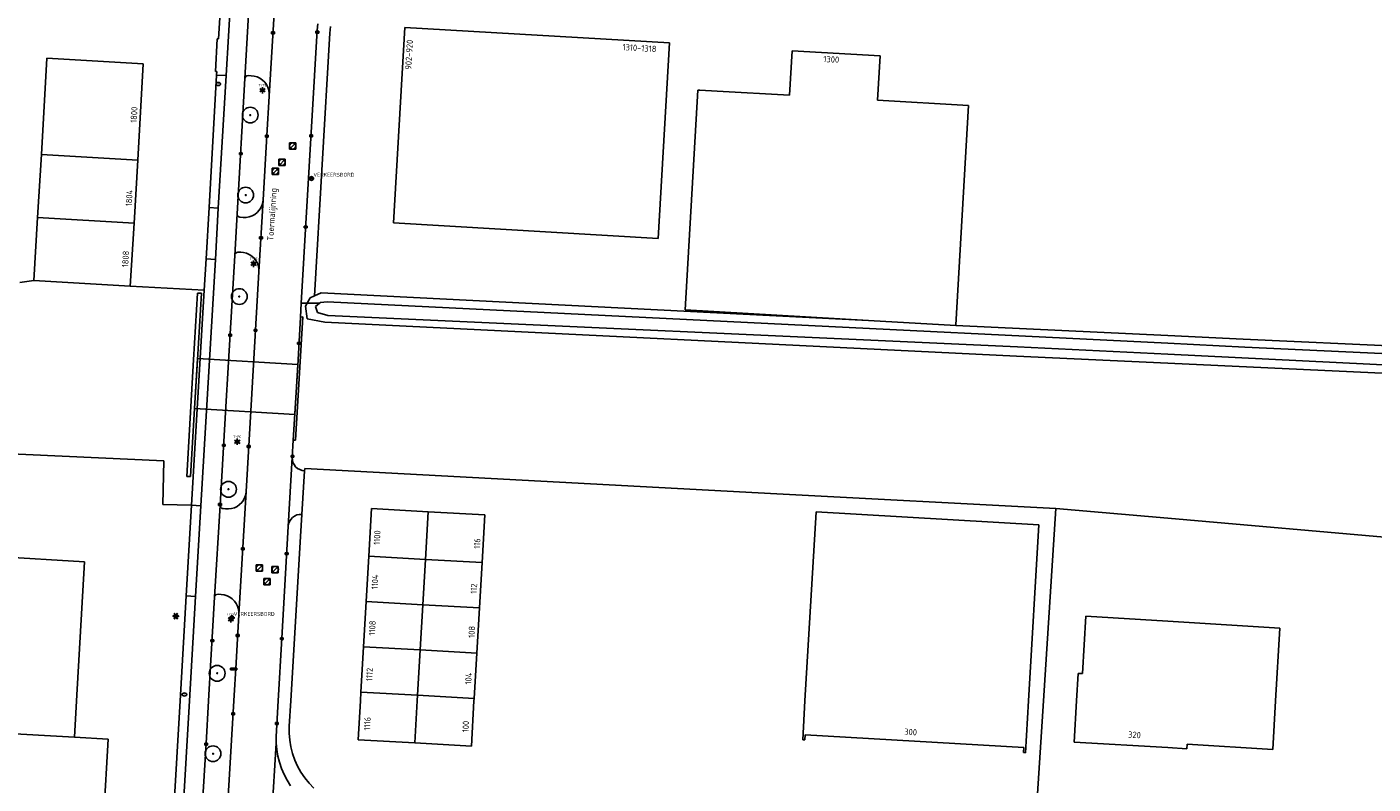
# Model space of a CAD drawing. Header units: metres. Extents: x 102000 to 105000, y 414600 to 420766.
# Tile 145 of 206: x 102819 to 103033, y 419987 to 420107. Entities that reach past the tile are written whole.
import ezdxf
from ezdxf.enums import TextEntityAlignment as Align

# ---------------------------------------------------------------- set-up
doc = ezdxf.new("R2010")
doc.units = ezdxf.units.M
doc.layers.get('0').update_dxf_attribs({"color": 8})
doc.styles.add('MtXpl_NLCS-ISO', font='NLCS-ISO.ttf')
doc.styles.add('NLCS-ISO', font='NLCS-ISO.ttf')

msp = doc.modelspace()

# ---------------------------------------------------------------- hatches: boundary and pattern name
at = {"ltscale": 0.1}
h = msp.add_hatch(color=256, dxfattribs=at)
edge = h.paths.add_edge_path()
edge.add_arc((102854.59, 420092.92), 0.075, 0, 360)
h = msp.add_hatch(color=256, dxfattribs=at)
edge = h.paths.add_edge_path()
edge.add_arc((102853.87, 420080.23), 0.075, 0, 360)
h = msp.add_hatch(color=256, dxfattribs=at)
edge = h.paths.add_edge_path()
edge.add_arc((102852.85, 420064.13), 0.075, 0, 360)
h = msp.add_hatch(color=256, dxfattribs=at)
edge = h.paths.add_edge_path()
edge.add_arc((102851.14, 420033.56), 0.075, 0, 360)
h = msp.add_hatch(color=256, dxfattribs=at)
edge = h.paths.add_edge_path()
edge.add_arc((102849.35, 420004.38), 0.075, 0, 360)
h = msp.add_hatch(color=256, dxfattribs=at)
edge = h.paths.add_edge_path()
edge.add_arc((102848.69, 419991.62), 0.075, 0, 360)

# ---------------------------------------------------------------- linework, layer by layer
for p, q in [((102857.59, 420095.91), (102858.82, 420116.81)), ((102849.57, 420105), (102850.13, 420114.53)), ((102850.75, 420099.18), (102851.7, 420115.32)), ((102853.75, 420098.72), (102854.65, 420114.61)), ((102865.3, 420107.41), (102865.21, 420106.39)), ((102867.3, 420106.98), (102867.19, 420105.9)), ((102849.09, 420099.83), (102849.37, 420105.01)), ((102849.37, 420105.01), (102849.57, 420105)), ((102857.96, 420105.82), (102858.41, 420106.12)), ((102858.41, 420105.82), (102857.96, 420106.12)), ((102858.41, 420106.12), (102857.96, 420106.12)), ((102857.96, 420106.12), (102857.96, 420105.82)), ((102857.96, 420105.82), (102858.41, 420105.82)), ((102858.41, 420105.82), (102858.41, 420106.12)), ((102865.21, 420106.39), (102862.68, 420063.1)), ((102867.19, 420105.9), (102864.76, 420064.23)), ((102865, 420105.91), (102865.45, 420106.21)), ((102865.45, 420105.91), (102865, 420106.21)), ((102865.45, 420106.21), (102865, 420106.21)), ((102865, 420106.21), (102865, 420105.91)), ((102865, 420105.91), (102865.45, 420105.91)), ((102865.45, 420105.91), (102865.45, 420106.21)), ((102879.09, 420106.83), (102877.27, 420075.84)), ((102921.05, 420104.37), (102879.09, 420106.83)), ((102919.24, 420073.36), (102921.05, 420104.37)), ((102940.47, 420103.12), (102940.05, 420096.09)), ((102954.42, 420102.3), (102940.47, 420103.12)), ((102822.37, 420101.94), (102821.48, 420086.67)), ((102837.64, 420101.05), (102822.37, 420101.94)), ((102836.75, 420085.78), (102837.64, 420101.05)), ((102954, 420095.27), (102954.42, 420102.3)), ((102848.06, 420078.25), (102849.24, 420099.26)), ((102849.28, 420099.81), (102849.09, 420099.83)), ((102849.24, 420099.26), (102849.28, 420099.81)), ((102850.75, 420099.18), (102849.24, 420099.26)), ((102849.52, 420078.17), (102850.75, 420099.18)), ((102852.5, 420077.27), (102853.75, 420098.72)), ((102853.75, 420098.72), (102853.78, 420098.88)), ((102853.78, 420098.88), (102853.89, 420099.05)), ((102853.89, 420099.05), (102854.06, 420099.16)), ((102854.06, 420099.16), (102854.25, 420099.2)), ((102854.25, 420099.2), (102855.23, 420099.09)), ((102855.23, 420099.09), (102855.69, 420098.96)), ((102855.69, 420098.96), (102856.13, 420098.76)), ((102856.13, 420098.76), (102856.53, 420098.48)), ((102856.53, 420098.48), (102856.88, 420098.15)), ((102856.3, 420096.97), (102856.76, 420096.97)), ((102856.3, 420096.77), (102856.76, 420096.77)), ((102856.88, 420098.15), (102857.16, 420097.76)), ((102857.16, 420097.76), (102857.38, 420097.33)), ((102857.38, 420097.33), (102857.53, 420096.87)), ((102857.53, 420096.87), (102857.6, 420096.39)), ((102857.6, 420096.39), (102857.59, 420095.91)), ((102925.52, 420096.89), (102923.52, 420062.01)), ((102925.84, 420096.87), (102925.52, 420096.89)), ((102928.57, 420096.72), (102925.84, 420096.87)), ((102940.05, 420096.09), (102928.57, 420096.72)), ((102857.22, 420089.69), (102857.59, 420095.91)), ((102968.45, 420094.45), (102954, 420095.27)), ((102966.43, 420059.64), (102968.45, 420094.45)), ((102864.03, 420089.48), (102864.48, 420089.78)), ((102864.48, 420089.48), (102864.03, 420089.78)), ((102864.48, 420089.78), (102864.03, 420089.78)), ((102864.03, 420089.78), (102864.03, 420089.48)), ((102864.48, 420089.48), (102864.48, 420089.78)), ((102856.62, 420079.49), (102857.22, 420089.69)), ((102856.99, 420089.44), (102857.44, 420089.74)), ((102857.44, 420089.44), (102856.99, 420089.74)), ((102857.44, 420089.74), (102856.99, 420089.74)), ((102856.99, 420089.74), (102856.99, 420089.44)), ((102856.99, 420089.44), (102857.44, 420089.44)), ((102857.44, 420089.44), (102857.44, 420089.74)), ((102861.8, 420088.51), (102860.8, 420088.51)), ((102860.8, 420088.51), (102860.8, 420087.51)), ((102860.95, 420087.66), (102861.65, 420088.36)), ((102861.8, 420087.51), (102861.8, 420088.51)), ((102864.03, 420089.48), (102864.48, 420089.48)), ((102820.89, 420076.68), (102821.48, 420086.67)), ((102821.48, 420086.67), (102836.75, 420085.78)), ((102836.75, 420085.78), (102836.17, 420075.79)), ((102852.87, 420086.65), (102853.32, 420086.95)), ((102853.32, 420086.65), (102852.87, 420086.95)), ((102853.32, 420086.95), (102852.87, 420086.95)), ((102852.87, 420086.95), (102852.87, 420086.65)), ((102852.87, 420086.65), (102853.32, 420086.65)), ((102853.32, 420086.65), (102853.32, 420086.95)), ((102860.11, 420085.91), (102859.11, 420085.91)), ((102859.11, 420085.91), (102859.11, 420084.91)), ((102859.26, 420085.05), (102859.96, 420085.76)), ((102860.11, 420084.91), (102860.11, 420085.91)), ((102860.8, 420087.51), (102861.8, 420087.51)), ((102859.05, 420084.5), (102858.05, 420084.5)), ((102858.05, 420084.5), (102858.05, 420083.5)), ((102858.05, 420083.5), (102859.05, 420083.5)), ((102858.2, 420083.64), (102858.91, 420084.35)), ((102859.05, 420083.5), (102859.05, 420084.5)), ((102859.11, 420084.91), (102860.11, 420084.91)), ((102863.84, 420082.86), (102864.74, 420082.86)), ((102855.95, 420068.07), (102856.62, 420079.49)), ((102856.59, 420079.15), (102856.47, 420078.68)), ((102856.62, 420079.49), (102856.59, 420079.15)), ((102847.58, 420070.1), (102848.06, 420078.25)), ((102849.52, 420078.17), (102848.06, 420078.25)), ((102849.06, 420070), (102849.52, 420078.17)), ((102852.12, 420070.67), (102852.5, 420077.27)), ((102852.53, 420077.07), (102852.5, 420077.27)), ((102852.64, 420076.9), (102852.53, 420077.07)), ((102855.29, 420077.16), (102854.87, 420076.93)), ((102855.68, 420077.46), (102855.29, 420077.16)), ((102856.01, 420077.82), (102855.68, 420077.46)), ((102856.27, 420078.23), (102856.01, 420077.82)), ((102856.47, 420078.68), (102856.27, 420078.23)), ((102820.89, 420076.68), (102820.31, 420066.69)), ((102836.17, 420075.79), (102820.89, 420076.68)), ((102835.58, 420065.8), (102836.17, 420075.79)), ((102852.8, 420076.78), (102852.64, 420076.9)), ((102852.96, 420076.73), (102852.8, 420076.78)), ((102853.44, 420076.68), (102852.96, 420076.73)), ((102853.92, 420076.69), (102853.44, 420076.68)), ((102854.4, 420076.77), (102853.92, 420076.69)), ((102854.87, 420076.93), (102854.4, 420076.77)), ((102863.15, 420075.02), (102863.6, 420075.32)), ((102863.6, 420075.02), (102863.15, 420075.32)), ((102863.6, 420075.32), (102863.15, 420075.32)), ((102863.15, 420075.32), (102863.15, 420075.02)), ((102863.15, 420075.02), (102863.6, 420075.02)), ((102863.6, 420075.02), (102863.6, 420075.32)), ((102877.27, 420075.84), (102919.24, 420073.36)), ((102856.06, 420073.29), (102856.51, 420073.59)), ((102856.51, 420073.29), (102856.06, 420073.59)), ((102856.51, 420073.59), (102856.06, 420073.59)), ((102856.06, 420073.59), (102856.06, 420073.29)), ((102856.06, 420073.29), (102856.51, 420073.29)), ((102856.51, 420073.29), (102856.51, 420073.59)), ((102851.12, 420053.8), (102852.12, 420070.67)), ((102852.12, 420070.67), (102852.17, 420070.87)), ((102852.17, 420070.87), (102852.28, 420071.03)), ((102852.28, 420071.03), (102852.45, 420071.13)), ((102852.45, 420071.13), (102852.64, 420071.15)), ((102852.64, 420071.15), (102853.07, 420071.15)), ((102853.07, 420071.15), (102853.54, 420071.12)), ((102853.54, 420071.12), (102854, 420071)), ((102854, 420071), (102854.44, 420070.81)), ((102854.44, 420070.81), (102854.85, 420070.55)), ((102846.77, 420030.95), (102849.06, 420070)), ((102847.29, 420065.17), (102847.58, 420070.1)), ((102847.58, 420070.1), (102849.06, 420070)), ((102854.85, 420070.55), (102855.2, 420070.23)), ((102854.89, 420069.43), (102855.35, 420069.43)), ((102854.89, 420069.23), (102855.35, 420069.23)), ((102855.2, 420070.23), (102855.49, 420069.85)), ((102855.49, 420069.85), (102855.72, 420069.43)), ((102855.72, 420069.43), (102855.88, 420068.97)), ((102855.88, 420068.97), (102855.95, 420068.5)), ((102855.95, 420068.5), (102855.95, 420068.07)), ((102820.31, 420066.69), (102818.08, 420066.38)), ((102835.58, 420065.8), (102820.31, 420066.69)), ((102855.42, 420058.87), (102855.95, 420068.07)), ((102847.29, 420065.17), (102835.58, 420065.8)), ((102845.3, 420031.04), (102847.29, 420065.17)), ((102846.21, 420064.66), (102845.61, 420054.09)), ((102846.85, 420064.68), (102846.21, 420064.66)), ((102846.22, 420054.1), (102846.85, 420064.68)), ((102864.11, 420063.95), (102864.76, 420064.23)), ((102864.76, 420064.23), (102865.85, 420064.7)), ((102865.85, 420064.7), (102952.59, 420060.34)), ((102862.68, 420063.1), (102862.55, 420060.88)), ((102862.68, 420063.1), (102863.33, 420063.09)), ((102863.33, 420063.09), (102863.62, 420063.09)), ((102863.35, 420062.6), (102863.62, 420063.09)), ((102863.6, 420060.6), (102863.35, 420062.6)), ((102863.62, 420063.09), (102864.11, 420063.95)), ((102863.62, 420063.09), (102865.59, 420063.07)), ((102865.59, 420063.07), (102864.92, 420062.53)), ((102864.92, 420062.53), (102865.24, 420061.59)), ((102865.72, 420063.17), (102865.59, 420063.07)), ((102866.8, 420063.3), (102865.72, 420063.17)), ((103000, 420056.73), (102866.8, 420063.3)), ((102861.76, 420041.35), (102862.93, 420060.91)), ((102861.76, 420041.35), (102862.93, 420060.91)), ((102862.55, 420060.88), (102862.11, 420053.14)), ((102862.93, 420060.91), (102862.55, 420060.88)), ((102866.42, 420060.07), (102863.6, 420060.6)), ((102865.24, 420061.59), (102866.91, 420061.13)), ((102976.02, 420054.7), (102866.42, 420060.07)), ((102866.91, 420061.13), (102976.2, 420056.17)), ((102923.52, 420062.01), (102952.59, 420060.34)), ((102952.59, 420060.34), (102966.43, 420059.54)), ((102851.18, 420057.86), (102851.63, 420058.16)), ((102851.63, 420057.86), (102851.18, 420058.16)), ((102851.63, 420058.16), (102851.18, 420058.16)), ((102851.18, 420058.16), (102851.18, 420057.86)), ((102851.18, 420057.86), (102851.63, 420057.86)), ((102851.63, 420057.86), (102851.63, 420058.16)), ((102854.35, 420040.45), (102855.42, 420058.87)), ((102855.2, 420058.62), (102855.65, 420058.92)), ((102855.65, 420058.62), (102855.2, 420058.92)), ((102855.65, 420058.92), (102855.2, 420058.92)), ((102855.2, 420058.92), (102855.2, 420058.62)), ((102855.2, 420058.62), (102855.65, 420058.62)), ((102855.65, 420058.62), (102855.65, 420058.92)), ((102966.43, 420059.54), (102966.43, 420059.64)), ((102966.43, 420059.54), (103000, 420057.93)), ((103000, 420057.93), (103011.97, 420057.36)), ((102862.09, 420056.57), (102862.54, 420056.87)), ((102862.54, 420056.57), (102862.09, 420056.87)), ((102862.54, 420056.87), (102862.09, 420056.87)), ((102862.09, 420056.87), (102862.09, 420056.57)), ((102862.09, 420056.57), (102862.54, 420056.57)), ((102862.54, 420056.57), (102862.54, 420056.87)), ((102976.2, 420056.17), (103000, 420055)), ((103012.22, 420056.13), (103000, 420056.73)), ((103011.97, 420057.36), (103085.96, 420054.05)), ((103085.1, 420052.64), (103012.22, 420056.13)), ((102845.61, 420054.09), (102844.56, 420035.57)), ((102846.24, 420054.3), (102845.77, 420046.37)), ((102845.77, 420046.37), (102846.22, 420054.1)), ((102862.13, 420053.37), (102846.24, 420054.3)), ((102850.66, 420045.74), (102851.12, 420053.8)), ((103000, 420053.58), (102976.02, 420054.7)), ((103000, 420055), (103085.46, 420050.79)), ((103086.36, 420049.55), (103000, 420053.58)), ((102862.11, 420053.14), (102861.41, 420041.38)), ((102861.65, 420045.43), (102862.13, 420053.37)), ((102845.13, 420035.57), (102845.77, 420046.37)), ((102845.77, 420046.37), (102861.65, 420045.43)), ((102849.83, 420031.03), (102850.66, 420045.74)), ((102852.3, 420041.2), (102852.77, 420041.2)), ((102852.3, 420041), (102852.77, 420041)), ((102861.41, 420041.38), (102861.24, 420038.62)), ((102861.41, 420041.38), (102861.76, 420041.35)), ((102792.03, 420040.33), (102840.91, 420038.09)), ((102850.18, 420040.38), (102850.63, 420040.68)), ((102850.63, 420040.38), (102850.18, 420040.68)), ((102850.63, 420040.68), (102850.18, 420040.68)), ((102850.18, 420040.68), (102850.18, 420040.38)), ((102850.18, 420040.38), (102850.63, 420040.38)), ((102850.63, 420040.38), (102850.63, 420040.68)), ((102853.93, 420033.23), (102854.35, 420040.45)), ((102854.12, 420040.2), (102854.57, 420040.5)), ((102854.57, 420040.2), (102854.12, 420040.5)), ((102854.57, 420040.5), (102854.12, 420040.5)), ((102854.12, 420040.5), (102854.12, 420040.2)), ((102854.12, 420040.2), (102854.57, 420040.2)), ((102854.57, 420040.2), (102854.57, 420040.5)), ((102861.24, 420038.62), (102860.6, 420027.67)), ((102861.05, 420038.64), (102861.5, 420038.94)), ((102861.5, 420038.64), (102861.05, 420038.94)), ((102861.5, 420038.94), (102861.05, 420038.94)), ((102861.05, 420038.94), (102861.05, 420038.64)), ((102861.05, 420038.64), (102861.5, 420038.64)), ((102861.26, 420038.22), (102861.24, 420038.62)), ((102861.5, 420038.64), (102861.5, 420038.94)), ((102840.91, 420038.09), (102840.71, 420031.14)), ((102861.36, 420037.83), (102861.26, 420038.22)), ((102861.54, 420037.47), (102861.36, 420037.83)), ((102861.78, 420037.15), (102861.54, 420037.47)), ((102862.08, 420036.88), (102861.78, 420037.15)), ((102862.43, 420036.68), (102862.08, 420036.88)), ((102862.81, 420036.55), (102862.43, 420036.68)), ((102863.21, 420036.5), (102862.76, 420029.59)), ((102863.21, 420036.5), (102862.81, 420036.55)), ((102863.23, 420036.86), (102863.21, 420036.5)), ((102938.06, 420032.84), (102863.23, 420036.86)), ((102844.56, 420035.57), (102845.13, 420035.57)), ((102852.8, 420013.72), (102853.93, 420033.23)), ((102853.74, 420032.3), (102853.53, 420031.86)), ((102853.88, 420032.76), (102853.74, 420032.3)), ((102853.93, 420033.23), (102853.88, 420032.76)), ((102982.28, 420030.54), (102938.06, 420032.84)), ((102840.71, 420031.14), (102845.3, 420031.04)), ((102844.44, 420016.65), (102845.3, 420031.04)), ((102846.77, 420030.95), (102845.3, 420031.04)), ((102845.93, 420016.54), (102846.77, 420030.95)), ((102848.94, 420016.45), (102849.83, 420031.03)), ((102849.58, 420031), (102850.03, 420031.3)), ((102850.03, 420031), (102849.58, 420031.3)), ((102850.03, 420031.3), (102849.58, 420031.3)), ((102849.58, 420031.3), (102849.58, 420031)), ((102849.58, 420031), (102850.03, 420031)), ((102849.85, 420030.83), (102849.83, 420031.03)), ((102849.95, 420030.66), (102849.85, 420030.83)), ((102850.1, 420030.54), (102849.95, 420030.66)), ((102850.03, 420031), (102850.03, 420031.3)), ((102850.29, 420030.5), (102850.1, 420030.54)), ((102850.67, 420030.46), (102850.29, 420030.5)), ((102851.15, 420030.44), (102850.67, 420030.46)), ((102851.63, 420030.5), (102851.15, 420030.44)), ((102852.09, 420030.64), (102851.63, 420030.5)), ((102852.52, 420030.85), (102852.09, 420030.64)), ((102852.91, 420031.13), (102852.52, 420030.85)), ((102853.25, 420031.47), (102852.91, 420031.13)), ((102853.53, 420031.86), (102853.25, 420031.47)), ((102873.82, 420030.53), (102873.38, 420022.97)), ((102882.78, 420030.01), (102873.82, 420030.53)), ((102980.3, 420000), (102982.28, 420030.54)), ((102982.28, 420030.54), (103000, 420028.98)), ((102860.6, 420027.67), (102860.66, 420028.07)), ((102860.66, 420028.07), (102860.8, 420028.45)), ((102860.8, 420028.45), (102861.01, 420028.79)), ((102861.01, 420028.79), (102861.28, 420029.09)), ((102861.28, 420029.09), (102861.6, 420029.32)), ((102861.6, 420029.32), (102861.97, 420029.49)), ((102861.97, 420029.49), (102862.36, 420029.58)), ((102862.36, 420029.58), (102862.74, 420029.59)), ((102862.74, 420029.59), (102862.54, 420026.1)), ((102862.76, 420029.59), (102862.74, 420029.59)), ((102882.78, 420030.01), (102882.35, 420022.45)), ((102891.75, 420029.5), (102882.78, 420030.01)), ((102891.32, 420021.94), (102891.75, 420029.5)), ((102944.26, 420029.97), (102942.51, 420000)), ((102979.59, 420027.9), (102944.26, 420029.97)), ((102977.96, 420000), (102979.59, 420027.9)), ((103000, 420028.98), (103081.58, 420021.83)), ((102860.6, 420027.67), (102859.6, 420009.97)), ((102862.54, 420026.1), (102861.02, 420000)), ((102853.18, 420023.96), (102853.63, 420024.26)), ((102853.63, 420023.96), (102853.18, 420024.26)), ((102853.63, 420024.26), (102853.18, 420024.26)), ((102853.18, 420024.26), (102853.18, 420023.96)), ((102853.18, 420023.96), (102853.63, 420023.96)), ((102853.63, 420023.96), (102853.63, 420024.26)), ((102802.24, 420023.61), (102828.31, 420022.08)), ((102828.31, 420022.08), (102827.04, 420000)), ((102856.55, 420021.56), (102855.55, 420021.56)), ((102855.55, 420021.56), (102855.55, 420020.56)), ((102856.55, 420020.56), (102856.55, 420021.56)), ((102860.14, 420023.2), (102860.59, 420023.49)), ((102860.59, 420023.2), (102860.14, 420023.49)), ((102860.59, 420023.49), (102860.14, 420023.49)), ((102860.14, 420023.49), (102860.14, 420023.2)), ((102860.14, 420023.2), (102860.59, 420023.2)), ((102860.59, 420023.2), (102860.59, 420023.49)), ((102873.38, 420022.97), (102872.96, 420015.78)), ((102873.38, 420022.97), (102882.35, 420022.45)), ((102882.35, 420022.45), (102881.93, 420015.26)), ((102891.32, 420021.94), (102882.35, 420022.45)), ((102890.9, 420014.75), (102891.32, 420021.94)), ((102855.55, 420020.56), (102856.55, 420020.56)), ((102855.7, 420020.7), (102856.4, 420021.41)), ((102857.75, 420019.4), (102856.75, 420019.4)), ((102856.75, 420019.4), (102856.75, 420018.4)), ((102857.75, 420018.4), (102857.75, 420019.4)), ((102859.03, 420021.33), (102858.03, 420021.33)), ((102858.03, 420021.33), (102858.03, 420020.33)), ((102858.03, 420020.33), (102859.03, 420020.33)), ((102858.18, 420020.48), (102858.89, 420021.19)), ((102859.03, 420020.33), (102859.03, 420021.33)), ((102856.75, 420018.4), (102857.75, 420018.4)), ((102856.89, 420018.55), (102857.6, 420019.26)), ((102843.47, 420000), (102844.44, 420016.65)), ((102844.44, 420016.65), (102845.93, 420016.54)), ((102844.96, 420000), (102845.93, 420016.54)), ((102848.36, 420006.46), (102848.94, 420016.45)), ((102848.94, 420016.45), (102848.99, 420016.64)), ((102848.99, 420016.64), (102849.1, 420016.8)), ((102849.1, 420016.8), (102849.27, 420016.9)), ((102849.27, 420016.9), (102849.48, 420016.91)), ((102849.48, 420016.91), (102849.98, 420016.88)), ((102849.98, 420016.88), (102850.44, 420016.82)), ((102850.44, 420016.82), (102850.91, 420016.68)), ((102850.91, 420016.68), (102851.34, 420016.47)), ((102851.34, 420016.47), (102851.74, 420016.18)), ((102851.74, 420016.18), (102852.09, 420015.84)), ((102852.09, 420015.84), (102852.38, 420015.45)), ((102852.38, 420015.45), (102852.59, 420015.01)), ((102872.96, 420015.78), (102872.54, 420008.59)), ((102872.96, 420015.78), (102881.93, 420015.26)), ((102881.93, 420015.26), (102881.51, 420008.08)), ((102890.9, 420014.75), (102881.93, 420015.26)), ((102842.33, 420013.42), (102842.41, 420013.5)), ((102842.34, 420013.4), (102842.44, 420013.5)), ((102842.34, 420013.46), (102842.37, 420013.5)), ((102842.36, 420013.38), (102842.47, 420013.49)), ((102842.38, 420013.37), (102842.5, 420013.49)), ((102842.4, 420013.51), (102842.61, 420013.47)), ((102842.61, 420013.4), (102842.4, 420013.37)), ((102842.42, 420013.37), (102842.53, 420013.48)), ((102842.46, 420013.38), (102842.56, 420013.48)), ((102842.51, 420013.39), (102842.59, 420013.47)), ((102842.53, 420013.76), (102842.61, 420013.85)), ((102842.53, 420013.8), (102842.58, 420013.84)), ((102842.53, 420013.09), (102842.92, 420013.49)), ((102842.54, 420013.74), (102842.64, 420013.84)), ((102842.67, 420013.58), (102842.54, 420013.74)), ((102842.54, 420013.13), (102842.67, 420013.29)), ((102842.54, 420013.06), (102842.73, 420013.26)), ((102842.55, 420013.39), (102842.63, 420013.47)), ((102842.55, 420013.04), (102842.71, 420013.2)), ((102842.56, 420013.72), (102842.66, 420013.82)), ((102842.56, 420013.16), (102842.91, 420013.51)), ((102842.57, 420013.7), (102842.67, 420013.79)), ((102842.57, 420013.03), (102842.69, 420013.14)), ((102842.59, 420013.68), (102842.67, 420013.77)), ((102842.59, 420013.4), (102842.77, 420013.58)), ((102842.61, 420013.66), (102842.68, 420013.74)), ((102842.61, 420013.03), (102842.67, 420013.09)), ((102842.62, 420013.64), (102842.69, 420013.72)), ((102842.63, 420013.4), (102842.8, 420013.57)), ((102842.64, 420013.62), (102842.7, 420013.69)), ((102842.65, 420013.61), (102842.71, 420013.66)), ((102842.66, 420013.81), (102842.73, 420013.62)), ((102842.66, 420013.39), (102843.06, 420013.8)), ((102842.73, 420013.26), (102842.66, 420013.06)), ((102842.67, 420013.38), (102843.06, 420013.76)), ((102842.67, 420013.59), (102842.72, 420013.64)), ((102842.68, 420013.56), (102842.73, 420013.61)), ((102842.69, 420013.35), (102842.93, 420013.6)), ((102842.69, 420013.53), (102842.75, 420013.59)), ((102842.69, 420013.32), (102842.9, 420013.53)), ((102842.77, 420013.3), (102842.95, 420013.47)), ((102842.81, 420013.3), (102842.98, 420013.47)), ((102842.84, 420013.29), (102842.91, 420013.36)), ((102842.85, 420013.27), (102842.9, 420013.32)), ((102842.86, 420013.62), (102842.93, 420013.81)), ((102842.86, 420013.25), (102842.91, 420013.3)), ((102842.93, 420013.06), (102842.86, 420013.26)), ((102842.87, 420013.64), (102843.05, 420013.82)), ((102842.87, 420013.22), (102842.93, 420013.28)), ((102842.88, 420013.2), (102842.94, 420013.26)), ((102842.89, 420013.7), (102843.03, 420013.84)), ((102842.89, 420013.17), (102842.96, 420013.24)), ((102842.9, 420013.15), (102842.98, 420013.22)), ((102842.91, 420013.76), (102843, 420013.85)), ((102842.91, 420013.12), (102842.99, 420013.2)), ((102843.05, 420013.74), (102842.92, 420013.58)), ((102842.92, 420013.29), (102843.05, 420013.13)), ((102842.92, 420013.09), (102843.01, 420013.18)), ((102842.93, 420013.81), (102842.96, 420013.84)), ((102842.93, 420013.07), (102843.03, 420013.16)), ((102842.94, 420013.4), (102843.02, 420013.48)), ((102842.94, 420013.05), (102843.04, 420013.14)), ((102842.97, 420013.03), (102843.06, 420013.12)), ((102842.98, 420013.47), (102843.19, 420013.51)), ((102842.98, 420013.4), (102843.06, 420013.49)), ((102843.19, 420013.37), (102842.98, 420013.4)), ((102843, 420013.03), (102843.06, 420013.09)), ((102843.01, 420013.4), (102843.11, 420013.49)), ((102843.04, 420013.39), (102843.15, 420013.5)), ((102843.07, 420013.39), (102843.19, 420013.51)), ((102843.1, 420013.38), (102843.22, 420013.5)), ((102843.13, 420013.38), (102843.24, 420013.48)), ((102843.16, 420013.37), (102843.25, 420013.46)), ((102843.2, 420013.37), (102843.26, 420013.43)), ((102851.22, 420013.19), (102852.12, 420013.19)), ((102851.28, 420013.03), (102851.74, 420013.03)), ((102852.34, 420006.05), (102852.8, 420013.72)), ((102852.59, 420015.01), (102852.74, 420014.54)), ((102852.74, 420014.54), (102852.8, 420014.06)), ((102852.8, 420014.06), (102852.8, 420013.72)), ((102890.49, 420007.56), (102890.9, 420014.75)), ((102987.04, 420013.42), (102986.49, 420004.32)), ((103000, 420012.63), (102987.04, 420013.42)), ((102851.28, 420012.83), (102851.74, 420012.83)), ((103017.78, 420011.54), (103000, 420012.63)), ((103017.09, 420000), (103017.78, 420011.54)), ((102848.36, 420009.4), (102848.81, 420009.7)), ((102848.81, 420009.4), (102848.36, 420009.7)), ((102848.81, 420009.7), (102848.36, 420009.7)), ((102848.36, 420009.7), (102848.36, 420009.4)), ((102848.36, 420009.4), (102848.81, 420009.4)), ((102848.81, 420009.4), (102848.81, 420009.7)), ((102852.38, 420010.23), (102852.83, 420010.53)), ((102852.83, 420010.23), (102852.38, 420010.53)), ((102852.83, 420010.53), (102852.38, 420010.53)), ((102852.38, 420010.53), (102852.38, 420010.23)), ((102852.38, 420010.23), (102852.83, 420010.23)), ((102852.83, 420010.23), (102852.83, 420010.53)), ((102859.6, 420009.97), (102859.02, 420000)), ((102859.38, 420009.72), (102859.83, 420010.02)), ((102859.83, 420009.72), (102859.38, 420010.02)), ((102859.83, 420010.02), (102859.38, 420010.02)), ((102859.38, 420010.02), (102859.38, 420009.72)), ((102859.38, 420009.72), (102859.83, 420009.72)), ((102859.83, 420009.72), (102859.83, 420010.02)), ((102872.54, 420008.59), (102872.12, 420001.4)), ((102881.51, 420008.08), (102872.54, 420008.59)), ((102881.51, 420008.08), (102881.1, 420000.89)), ((102881.51, 420008.08), (102890.49, 420007.56)), ((102890.08, 420000.37), (102890.49, 420007.56)), ((102847.99, 420000), (102848.36, 420006.46)), ((102851.44, 420005.17), (102852.44, 420005.17)), ((102851.44, 420004.92), (102851.44, 420005.17)), ((102852.44, 420004.92), (102851.44, 420004.92)), ((102851.99, 420000), (102852.34, 420006.05)), ((102852.44, 420005.17), (102852.44, 420004.92)), ((102985.79, 420004.33), (102985.55, 420000)), ((102986.49, 420004.32), (102985.79, 420004.33)), ((102872.12, 420001.4), (102872.04, 420000)), ((102881.1, 420000.89), (102872.12, 420001.4)), ((102881.05, 420000), (102881.1, 420000.89)), ((102881.1, 420000.89), (102890.08, 420000.37)), ((102890.05, 420000), (102890.08, 420000.37)), ((102827.04, 420000), (102826.71, 419994.23)), ((102842.07, 419976.1), (102843.47, 420000)), ((102843.54, 419975.62), (102844.96, 420000)), ((102847.6, 419993.22), (102847.99, 420000)), ((102850.95, 419982.15), (102851.99, 420000)), ((102851.65, 419997.81), (102852.1, 419998.11)), ((102852.1, 419997.81), (102851.65, 419998.11)), ((102852.1, 419998.11), (102851.65, 419998.11)), ((102851.65, 419998.11), (102851.65, 419997.81)), ((102852.1, 419997.81), (102852.1, 419998.11)), ((102859.02, 420000), (102858.68, 419994.34)), ((102861.02, 420000), (102860.78, 419995.97)), ((102872.04, 420000), (102871.68, 419993.84)), ((102880.66, 419993.33), (102881.05, 420000)), ((102889.64, 419992.81), (102890.05, 420000)), ((102942.51, 420000), (102942.15, 419993.83)), ((102977.48, 419991.77), (102977.96, 420000)), ((102978.79, 419976.61), (102980.3, 420000)), ((102985.55, 420000), (102985.18, 419993.45)), ((102851.65, 419997.81), (102852.1, 419997.81)), ((102858.58, 419996.26), (102859.03, 419996.55)), ((102859.03, 419996.26), (102858.58, 419996.55)), ((102859.03, 419996.55), (102858.58, 419996.55)), ((102858.58, 419996.55), (102858.58, 419996.26)), ((102858.58, 419996.26), (102859.03, 419996.26)), ((102859.03, 419996.26), (102859.03, 419996.55)), ((102860.78, 419995.97), (102860.77, 419994.88)), ((102826.71, 419994.23), (102800.62, 419995.76)), ((102826.59, 419899.82), (102832.07, 419993.91)), ((102832.07, 419993.91), (102826.71, 419994.23)), ((102858.68, 419994.34), (102858.7, 419993.31)), ((102860.77, 419994.88), (102860.85, 419993.79)), ((102860.85, 419993.79), (102861.02, 419992.71)), ((102871.68, 419993.84), (102880.66, 419993.33)), ((102942.15, 419993.83), (102942.5, 419993.81)), ((102942.5, 419993.81), (102942.54, 419994.62)), ((102942.54, 419994.62), (102977.17, 419992.59)), ((102846.99, 419982.96), (102847.6, 419993.22)), ((102847.38, 419992.97), (102847.83, 419993.27)), ((102847.83, 419992.97), (102847.38, 419993.27)), ((102847.83, 419993.27), (102847.38, 419993.27)), ((102847.38, 419993.27), (102847.38, 419992.97)), ((102847.38, 419992.97), (102847.83, 419992.97)), ((102847.83, 419992.97), (102847.83, 419993.27)), ((102858.7, 419993.31), (102856.86, 419962.49)), ((102858.7, 419993.31), (102858.8, 419992.28)), ((102858.8, 419992.28), (102858.97, 419991.26)), ((102861.02, 419992.71), (102861.29, 419991.65)), ((102861.29, 419991.65), (102861.64, 419990.62)), ((102880.66, 419993.33), (102889.64, 419992.81)), ((102977.17, 419992.59), (102977.12, 419991.79)), ((102977.12, 419991.79), (102977.48, 419991.77)), ((102985.18, 419993.45), (103000, 419992.59)), ((102858.97, 419991.26), (102859.23, 419990.26)), ((102859.23, 419990.26), (102859.56, 419989.28)), ((102861.64, 419990.62), (102862.09, 419989.63)), ((102862.09, 419989.63), (102862.62, 419988.68)), ((102859.56, 419989.28), (102859.96, 419988.33)), ((102859.96, 419988.33), (102860.44, 419987.41)), ((102860.44, 419987.41), (102860.99, 419986.54)), ((102862.62, 419988.68), (102863.23, 419987.78)), ((102863.23, 419987.78), (102863.92, 419986.93)), ((102863.92, 419986.93), (102864.68, 419986.15))]:
    msp.add_line(p, q)
for p, q in [((102856.31, 420096.99), (102856.09, 420097.12)), ((102856.31, 420096.74), (102856.09, 420096.61)), ((102856.53, 420097.12), (102856.53, 420097.37)), ((102856.53, 420096.61), (102856.53, 420096.36)), ((102856.75, 420096.99), (102856.97, 420097.12)), ((102856.75, 420096.74), (102856.97, 420096.61)), ((102854.9, 420069.46), (102854.68, 420069.58)), ((102854.9, 420069.2), (102854.68, 420069.08)), ((102855.12, 420069.58), (102855.12, 420069.84)), ((102855.12, 420069.08), (102855.12, 420068.82)), ((102855.34, 420069.46), (102855.56, 420069.58)), ((102855.34, 420069.2), (102855.56, 420069.08)), ((102852.32, 420041.22), (102852.1, 420041.35)), ((102852.32, 420040.97), (102852.1, 420040.84)), ((102852.53, 420040.84), (102852.53, 420040.59)), ((102852.53, 420041.35), (102852.53, 420041.6)), ((102852.75, 420041.22), (102852.97, 420041.35)), ((102852.75, 420040.97), (102852.97, 420040.84)), ((102851.29, 420013.06), (102851.07, 420013.18)), ((102851.51, 420013.18), (102851.51, 420013.44)), ((102851.73, 420013.06), (102851.95, 420013.18)), ((102851.29, 420012.8), (102851.07, 420012.68)), ((102851.51, 420012.68), (102851.51, 420012.42)), ((102851.73, 420012.8), (102851.95, 420012.68))]:
    msp.add_line(p, q, dxfattribs=at)
at = {"transparency": 33554687}
for p, q in [((103016.64, 419992.31), (103017.09, 420000)), ((103000, 419992.59), (103003.01, 419992.41)), ((103003.01, 419992.41), (103003.06, 419993.12)), ((103003.06, 419993.12), (103016.64, 419992.31))]:
    msp.add_line(p, q, dxfattribs=at)
at = {"ltscale": 0.1}
for centre, radius in [((102856.53, 420096.87), 0.253), ((102854.59, 420092.92), 0.075), ((102853.87, 420080.23), 0.075), ((102855.12, 420069.33), 0.253), ((102852.85, 420064.13), 0.075), ((102852.53, 420041.1), 0.253), ((102851.14, 420033.56), 0.075), ((102851.51, 420012.93), 0.253), ((102849.35, 420004.38), 0.075), ((102848.69, 419991.62), 0.075)]:
    msp.add_circle(centre, radius, dxfattribs=at)
for centre, radius in [((102854.59, 420092.92), 1.25), ((102854.59, 420092.92), 0.0225), ((102861.3, 420088.01), 0.5), ((102859.61, 420085.41), 0.5), ((102858.55, 420084), 0.5), ((102853.87, 420080.23), 1.25), ((102864.29, 420082.86), 0.3), ((102864.29, 420082.86), 0.112), ((102853.87, 420080.23), 0.0225), ((102852.85, 420064.13), 1.25), ((102852.85, 420064.13), 0.0225), ((102851.14, 420033.56), 1.25), ((102851.14, 420033.56), 0.0225), ((102856.05, 420021.06), 0.5), ((102857.25, 420018.9), 0.5), ((102858.54, 420020.83), 0.5), ((102851.67, 420013.19), 0.3), ((102851.67, 420013.19), 0.112), ((102849.35, 420004.38), 1.25), ((102849.35, 420004.38), 0.0225), ((102848.69, 419991.62), 1.25), ((102848.69, 419991.62), 0.0225)]:
    msp.add_circle(centre, radius)
for centre, start, end in [((102842.4, 420013.44), 90, 270), ((102842.6, 420013.78), 30, 210), ((102842.6, 420013.1), 150, 330), ((102842.62, 420013.54), 260, 40), ((102842.62, 420013.34), 320, 100), ((102842.79, 420013.64), 200, 340), ((102842.79, 420013.23), 20, 160), ((102842.97, 420013.54), 140, 280), ((102842.97, 420013.34), 80, 220), ((102842.99, 420013.78), 330, 150), ((102842.99, 420013.1), 210, 30), ((102843.19, 420013.44), 270, 90)]:
    msp.add_arc(centre, 0.0695, start, end)
for centre in [(102849.53, 420097.85), (102844.15, 420001.01)]:
    msp.add_ellipse(centre, major_axis=(-0.364, 0), ratio=0.685994)

# ---------------------------------------------------------------- texts
for s, height, rotation, style, p in [('902-920', 1, 86.6312, 'MtXpl_NLCS-ISO', (102880.12, 420100.09)), ('1310-1318', 1, 356.6195, 'MtXpl_NLCS-ISO', (102913.56, 420103.21)), ('1300', 1, 356.6195, 'MtXpl_NLCS-ISO', (102945.4, 420101.33)), ('BR', 0.2, 360, 'NLCS-ISO', (102849.38, 420097.77)), ('1800', 1, 86.6615, 'MtXpl_NLCS-ISO', (102836.59, 420091.66)), ('1804', 1, 86.6589, 'MtXpl_NLCS-ISO', (102835.82, 420078.42)), ('Toermalijnring', 1, 86.045, 'MtXpl_NLCS-ISO', (102858.24, 420072.97)), ('1808', 1, 86.6589, 'MtXpl_NLCS-ISO', (102835.25, 420068.75)), ('1100', 1, 87.3761, 'MtXpl_NLCS-ISO', (102875.14, 420024.72)), ('116', 1, 87.3761, 'MtXpl_NLCS-ISO', (102891.01, 420024.1)), ('1104', 1, 87.3761, 'MtXpl_NLCS-ISO', (102874.8, 420017.66)), ('112', 1, 87.3761, 'MtXpl_NLCS-ISO', (102890.49, 420016.96)), ('1108', 1, 87.3761, 'MtXpl_NLCS-ISO', (102874.37, 420010.34)), ('108', 1, 87.3761, 'MtXpl_NLCS-ISO', (102890.15, 420009.98)), ('1112', 1, 87.3761, 'MtXpl_NLCS-ISO', (102873.94, 420003.11)), ('104', 1, 87.3761, 'MtXpl_NLCS-ISO', (102889.63, 420002.57)), ('BR', 0.2, 360, 'NLCS-ISO', (102844, 420000.94)), ('1116', 1, 87.3761, 'MtXpl_NLCS-ISO', (102873.59, 419995.27)), ('100', 1, 87.3761, 'MtXpl_NLCS-ISO', (102889.2, 419995)), ('300', 1, 356.6768, 'MtXpl_NLCS-ISO', (102958.22, 419994.63)), ('320', 1, 356.5623, 'MtXpl_NLCS-ISO', (102993.7, 419994.18))]:
    msp.add_text(s, height=height, rotation=rotation, dxfattribs=dict(style=style)).set_placement(p)
at = {"style": 'NLCS-ISO'}
for p in [(102856.53, 420097.37), (102855.12, 420069.84), (102852.53, 420041.6), (102851.51, 420013.44)]:
    msp.add_attdef('TYPE', text='', height=0.36, dxfattribs=at).set_placement(p, align=Align.BOTTOM_CENTER)
for p in [(102864.59, 420083.16), (102851.97, 420013.49)]:
    msp.add_attdef('VERKEERSBORD', p, 'B09', height=0.6, dxfattribs=at)

doc.saveas('drawing.dxf')
